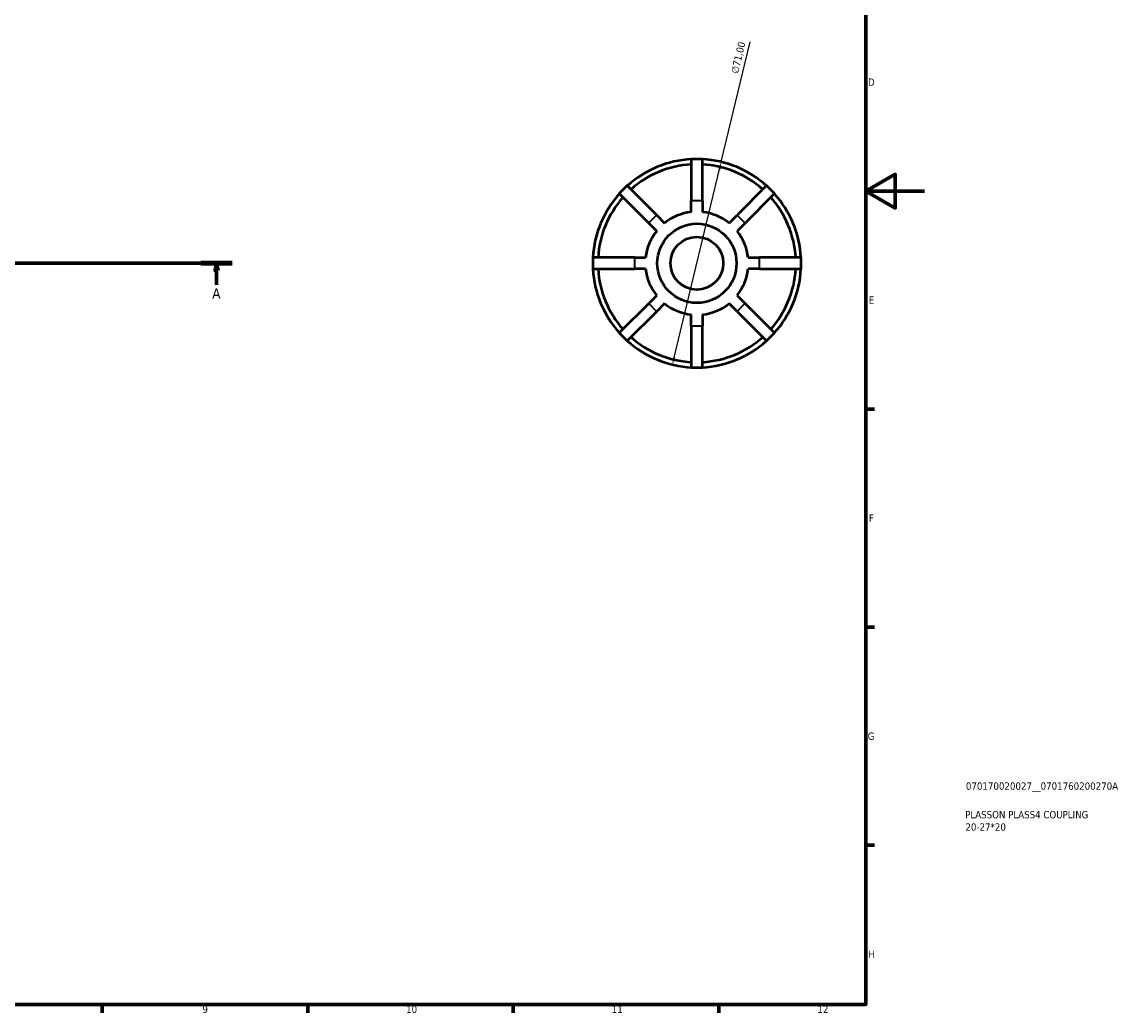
# Model space of a CAD drawing. Header units: millimetres. Extents: x -6 to 908, y 0 to 594.
# Tile 3 of 4: x 533 to 908, y 17 to 355. Entities that reach past the tile are written whole.
import ezdxf

# ---------------------------------------------------------------- set-up
doc = ezdxf.new("R2010")
doc.units = ezdxf.units.MM
doc.linetypes.add('CHAIN', pattern=[0.7087, 0.4724, -0.0591, 0.1181, -0.0591])
for name, color, linetype, lineweight in [('Border (ISO)', 7, 'Continuous', 70), ('Dimension (ISO)', 7, 'Continuous', 25), ('Section Line (ISO)', 7, 'CHAIN', 70), ('Title (ISO)', 7, 'Continuous', 50), ('Visible (ISO)', 7, 'Continuous', 50), ('Visible Narrow (ISO)', 7, 'Continuous', 35)]:
    doc.layers.add(name, color=color, linetype=linetype, lineweight=lineweight)
doc.styles.add('Label Text (ISO)', font='tahoma.ttf')
doc.styles.add('Note Text (ISO)', font='tahoma.ttf')
doc.dimstyles.new('Default (ISO)', dxfattribs={"dimtxt": 2.5, "dimasz": 2.5, "dimexe": 3.175, "dimexo": 0, "dimgap": 0.762, "dimtad": 1, "dimrnd": 1e-08, "dimzin": 0, "dimtxsty": 'Note Text (ISO)', "dimcen": 0.09, "dimdle": 10, "dimclrd": 256, "dimclre": 256, "dimclrt": 256, "dimazin": 0, "dimtfac": 1.40208, "dimtmove": 0, "dimatfit": 3, "dimfxl": 1, "dimtolj": 1, "dimtzin": 0, "dimlwd": -1, "dimlwe": -1, "dimarcsym": 0})

# ---------------------------------------------------------------- blocks, each defined once
blk = doc.blocks.new('Borders Default Border')
at = {"layer": 'Border (ISO)'}
for p, q in [((821, 222.75), (823.9, 222.75)), ((821, 148.5), (823.9, 148.5)), ((821, 74.25), (823.9, 74.25)), ((560.67, 20), (560.67, 17.1)), ((630.75, 20), (630.75, 17.1)), ((700.83, 20), (700.83, 17.1)), ((770.92, 20), (770.92, 17.1))]:
    blk.add_line(p, q, dxfattribs=at)
at = {"layer": 'Border (ISO)', "flags": 128}
for points in [[(20, 20), (20, 574), (821, 574), (821, 20), (20, 20)], [(841, 297), (821, 297), (831, 302.77), (831, 291.23), (821, 297)]]:
    blk.add_lwpolyline(points, dxfattribs=at)
at = {"layer": 'Border (ISO)', "color": 232, "true_color": 0xca0064, "char_height": 2.5, "attachment_point": 7, "style": 'Note Text (ISO)'}
for s, insert in [('D', (821.73, 332.88)), ('E', (821.94, 258.63)), ('F', (822, 184.38)), ('G', (821.61, 110.08)), ('H', (821.74, 35.88)), ('9', (594.88, 17.05)), ('10', (664.29, 17.05)), ('11', (734.37, 17.1)), ('12', (804.46, 17.1))]:
    blk.add_mtext(s, dxfattribs=dict(at, insert=insert))
blk = doc.blocks.new('Title Blocks ISO')
at = {"layer": 'Title (ISO)', "color": 232, "true_color": 0xca0064, "style": 'Note Text (ISO)'}
for tag, p in [('PART_NUMBER_001', (34.08, 73.13)), ('DESCRIPTION_001', (33.84, 63.4)), ('DESCRIPTION_002', (33.91, 59.18))]:
    blk.add_attdef(tag, p, '', height=2.5, dxfattribs=at)
blk = doc.blocks.new('2dTransSection0')
at = {"layer": 'Section Line (ISO)', "linetype": 'CHAIN'}
blk.add_line((253.47, 272.43), (605.03, 272.43), dxfattribs=at)
at = {"layer": 'Section Line (ISO)', "linetype": 'Continuous', "lineweight": 140}
for p, q in [((253.47, 272.43), (264.1, 272.43)), ((594.39, 272.43), (605.03, 272.43))]:
    blk.add_line(p, q, dxfattribs=at)
at = {"layer": 'Section Line (ISO)', "linetype": 'Continuous'}
for p, q in [((258.78, 272.43), (258.28, 269.93)), ((258.28, 269.93), (259.28, 269.93)), ((258.78, 269.93), (258.78, 272.43)), ((259.28, 269.93), (258.78, 272.43)), ((258.78, 265.13), (258.78, 269.93)), ((599.71, 272.43), (599.21, 269.93)), ((599.21, 269.93), (600.21, 269.93)), ((599.71, 269.93), (599.71, 272.43)), ((600.21, 269.93), (599.71, 272.43)), ((599.71, 265.13), (599.71, 269.93))]:
    blk.add_line(p, q, dxfattribs=at)
at = {"layer": 'Section Line (ISO)', "linetype": 'Continuous', "flags": 128}
for points in [[(259.28, 269.93), (258.78, 272.43), (258.28, 269.93), (259.28, 269.93)], [(600.21, 269.93), (599.71, 272.43), (599.21, 269.93), (600.21, 269.93)]]:
    blk.add_lwpolyline(points, dxfattribs=at)
at = {"layer": 'Section Line (ISO)'}
for points in [[(259.28, 269.93), (258.78, 272.43), (258.28, 269.93), (259.28, 269.93)], [(600.21, 269.93), (599.71, 272.43), (599.21, 269.93), (600.21, 269.93)]]:
    blk.add_solid(points, dxfattribs=at)
at = {"layer": 'Section Line (ISO)', "char_height": 3.5, "attachment_point": 7, "style": 'Label Text (ISO)'}
for insert in [(257.29, 260.43), (598.22, 260.43)]:
    blk.add_mtext('A', dxfattribs=dict(at, insert=insert))
blk = doc.blocks.new('*D12')
at = {"layer": 'Defpoints', "color": 0, "transparency": 16777216}
for p in [(771.71, 306.94), (755.08, 237.92)]:
    blk.add_point(p, dxfattribs=at)
at = {"layer": 'Dimension (ISO)', "transparency": 16777216}
for p, q in [((771.71, 306.94), (781.58, 347.88)), ((755.66, 240.35), (771.13, 304.51))]:
    blk.add_line(p, q, dxfattribs=at)
blk.add_arc((763.4, 272.43), 35.5, 71.3242, 93.1003, dxfattribs=at)
for points in [[(770.72, 304.61), (771.53, 304.41), (771.71, 306.94)], [(755.26, 240.44), (756.07, 240.25), (755.08, 237.92)]]:
    blk.add_solid(points, dxfattribs=at)
at = {"layer": 'Dimension (ISO)', "color": 232, "true_color": 0xca0064, "transparency": 16777216, "insert": (774.96, 337.39), "char_height": 2.5, "attachment_point": 1, "rotation": 76.4485, "style": 'Note Text (ISO)'}
blk.add_mtext('\\A1;∅71,00', dxfattribs=at)

msp = doc.modelspace()

# ---------------------------------------------------------------- linework, layer by layer
at = {"layer": 'Visible (ISO)'}
for p, q in [((761.4758, 307.9274), (761.4758, 293.7274)), ((765.3158, 307.9274), (761.4758, 307.9274)), ((765.3158, 293.7274), (765.3158, 307.9274)), ((739.6512, 298.8873), (736.9359, 296.172)), ((736.9359, 296.172), (746.9768, 286.1311)), ((749.6921, 288.8464), (739.6512, 298.8873)), ((787.1405, 298.8873), (777.0996, 288.8464)), ((779.8149, 286.1311), (789.8558, 296.172)), ((789.8558, 296.172), (787.1405, 298.8873)), ((761.4758, 289.8893), (761.4758, 293.7274)), ((765.3158, 293.7274), (765.3158, 289.8893)), ((749.6921, 288.8464), (752.406, 286.1325)), ((774.3856, 286.1325), (777.0996, 288.8464)), ((749.6907, 283.4172), (746.9768, 286.1311)), ((779.8149, 286.1311), (777.1009, 283.4172)), ((727.8958, 274.3474), (727.8958, 270.5074)), ((742.0958, 274.3474), (727.8958, 274.3474)), ((742.0958, 274.3474), (745.9339, 274.3474)), ((780.8578, 274.3474), (784.6958, 274.3474)), ((798.8958, 274.3474), (784.6958, 274.3474)), ((798.8958, 270.5074), (798.8958, 274.3474)), ((727.8958, 270.5074), (742.0958, 270.5074)), ((745.9339, 270.5074), (742.0958, 270.5074)), ((784.6958, 270.5074), (780.8578, 270.5074)), ((784.6958, 270.5074), (798.8958, 270.5074)), ((746.9768, 258.7236), (736.9359, 248.6827)), ((746.9768, 258.7236), (749.6907, 261.4376)), ((752.406, 258.7223), (749.6921, 256.0084)), ((777.0996, 256.0084), (774.3856, 258.7223)), ((777.1009, 261.4376), (779.8149, 258.7236)), ((789.8558, 248.6827), (779.8149, 258.7236)), ((739.6512, 245.9674), (749.6921, 256.0084)), ((761.4758, 251.1274), (761.4758, 254.9654)), ((765.3158, 254.9654), (765.3158, 251.1274)), ((777.0996, 256.0084), (787.1405, 245.9674)), ((736.9359, 248.6827), (739.6512, 245.9674)), ((761.4758, 251.1274), (761.4758, 236.9274)), ((765.3158, 236.9274), (765.3158, 251.1274)), ((787.1405, 245.9674), (789.8558, 248.6827)), ((761.4758, 236.9274), (765.3158, 236.9274))]:
    msp.add_line(p, q, dxfattribs=at)
for radius in [13.5, 9]:
    msp.add_circle((763.3958, 272.4274), radius, dxfattribs=at)
for radius, start, end in [(35.5, 93.100327, 131.899673), (35.5, 48.100327, 86.899673), (33.725, 93.263674, 131.736326), (33.725, 48.263674, 86.736326), (35.5, 138.100327, 176.899673), (33.725, 138.263674, 176.736326), (33.725, 3.263674, 41.736326), (35.5, 3.100327, 41.899673), (17.5672, 96.274664, 128.725336), (17.5672, 51.274664, 83.725336), (17.5672, 141.274664, 173.725336), (17.5672, 6.274664, 38.725336), (35.5, 183.100327, 221.899673), (33.725, 183.263674, 221.736326), (17.5672, 186.274664, 218.725336), (17.5672, 321.274664, 353.725336), (33.725, 318.263674, 356.736326), (35.5, 318.100327, 356.899673), (17.5672, 231.274664, 263.725336), (17.5672, 276.274664, 308.725336), (35.5, 228.100327, 266.899673), (33.725, 228.263674, 266.736326), (33.725, 273.263674, 311.736326), (35.5, 273.100327, 311.899673)]:
    msp.add_arc((763.3958, 272.4274), radius, start, end, dxfattribs=at)
at = {"layer": 'Visible Narrow (ISO)'}
for p, q in [((765.1238, 293.7274), (761.6678, 293.7274)), ((749.5563, 288.7106), (747.1126, 286.2669)), ((779.6791, 286.2669), (777.2353, 288.7106)), ((742.0958, 274.1554), (742.0958, 270.6994)), ((784.6958, 270.6994), (784.6958, 274.1554)), ((747.1126, 258.5879), (749.5563, 256.1441)), ((777.2353, 256.1441), (779.6791, 258.5879)), ((761.6678, 251.1274), (765.1238, 251.1274))]:
    msp.add_line(p, q, dxfattribs=at)

# ---------------------------------------------------------------- block references
msp.add_blockref('Borders Default Border', (0, 0))
msp.add_blockref('Title Blocks ISO', (821, 20)).add_auto_attribs({'PART_NUMBER_001': '070170020027__0701760200270A', 'DESCRIPTION_001': 'PLASSON PLASS4 COUPLING', 'DESCRIPTION_002': '20-27*20'})
at = {"layer": 'Section Line (ISO)'}
msp.add_blockref('2dTransSection0', (0, 0), dxfattribs=at)

# ---------------------------------------------------------------- dimensions: what is measured, and where the dimension line sits
at = {"layer": 'Dimension (ISO)'}
dim = msp.add_diameter_dim_2p(p1=(755.0775, 237.9157), p2=(771.7142, 306.939), dimstyle='Default (ISO)', override={"dimdec": 2, "dimlfac": 1, "dimtp": 0, "dimtm": 0, "dimtdec": 2, "dimatfit": 2}, dxfattribs=at)
dim.commit()
dim.dimension.update_dxf_attribs({"geometry": '*D12', "text_midpoint": (780.1161, 341.7977), "dimtype": 163})

doc.saveas('drawing.dxf')
